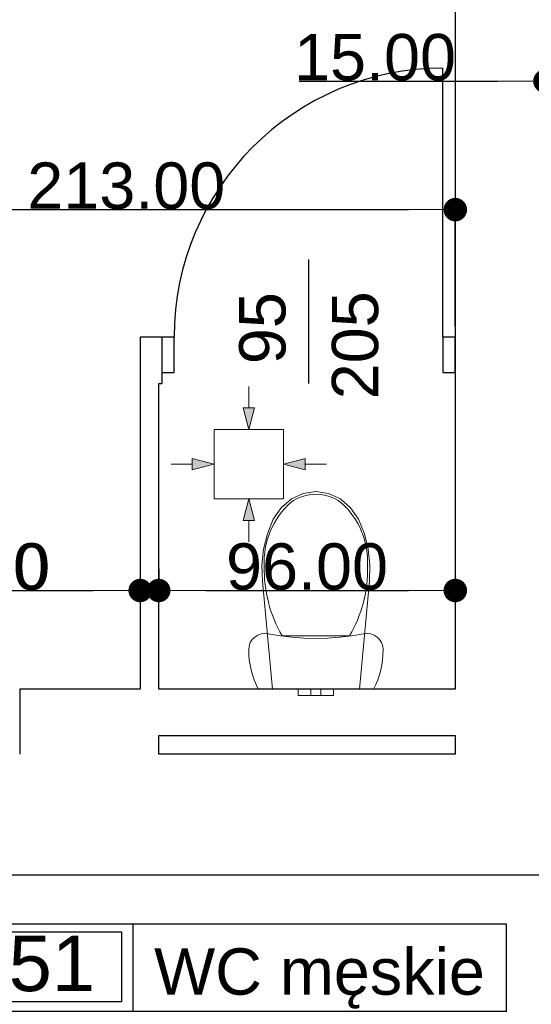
# Model space of a CAD drawing. Header units: millimetres. Extents: x -175445 to -20415, y -559200 to 231527.
# Tile 228 of 256: x -142931 to -141275, y -42838 to -39651. Entities that reach past the tile are written whole.
import ezdxf
from ezdxf.enums import TextEntityAlignment as Align

# ---------------------------------------------------------------- set-up
doc = ezdxf.new("R2010")
doc.units = ezdxf.units.MM
doc.header["$MEASUREMENT"] = 0
for name, color, linetype in [('Drzwi', 7, 'Continuous'), ('Linia', 7, 'Continuous'), ('Obiekt', 7, 'Continuous'), ('Strefa', 7, 'Continuous'), ('Strop', 7, 'Continuous'), ('Słup', 7, 'Continuous'), ('Wymiary', 63, 'Continuous'), ('Ściana', 7, 'Continuous')]:
    doc.layers.add(name, color=color, linetype=linetype)
doc.styles.add('Arial', font='txt')
doc.dimstyles.new('GENERATED_STYLE__1', dxfattribs={"dimtxt": 150, "dimasz": 152, "dimexe": 0.18, "dimexo": 0, "dimgap": 0.09, "dimtad": 1, "dimtih": 1, "dimtoh": 1, "dimlfac": 0.1, "dimzin": 0, "dimdsep": 46, "dimtxsty": 'Arial', "dimblk": 'ARROWHEAD_11', "dimblk1": 'ARROWHEAD_11', "dimblk2": 'ARROWHEAD_11', "dimcen": 0.09, "dimclrd": 114, "dimclre": 114, "dimclrt": 114, "dimazin": 0, "dimtfac": 1, "dimtdec": 4, "dimtmove": 0, "dimatfit": 3, "dimfxl": 1, "dimtolj": 1, "dimtzin": 0, "dimarcsym": 0})

# ---------------------------------------------------------------- blocks, each defined once
blk = doc.blocks.new('WC męskie_2_51_54', base_point=(-136871.7, 14197.5))
at = {"layer": 'Strefa'}
for p, q in [((-137605.7, 14480.3), (-135663.5, 14480.3)), ((-137605.7, 13961.8), (-137605.7, 14480.3)), ((-136871.7, 14480.3), (-136871.7, 13961.8)), ((-135663.5, 14480.3), (-135663.5, 13961.8)), ((-137569, 14454.4), (-136908.4, 14454.4)), ((-137569, 14228.1), (-137569, 14454.4)), ((-136908.4, 14454.4), (-136908.4, 14228.1)), ((-136908.4, 14228.1), (-137569, 14228.1)), ((-137605.7, 14197.5), (-135663.5, 14197.5)), ((-135663.5, 13961.8), (-137605.7, 13961.8))]:
    blk.add_line(p, q, dxfattribs=at)
at = {"layer": 'Strefa', "style": 'Arial'}
for tag, height, p in [('ROOM_NUMBER', 180, (-137238.7, 14352.4)), ('ROOM_NAME', 150, (-136267.6, 14325.9)), ('ROOM_CALC_AREA', 150, (-137238.7, 14085.4)), ('floor_f', 150, (-136267.6, 14078.4))]:
    blk.add_attdef(tag, text='', height=height, dxfattribs=at).set_placement(p, align=Align.MIDDLE_CENTER)
blk = doc.blocks.new('ARROWHEAD_11')
at = {"color": 0, "linetype": 'Continuous', "lineweight": 0}
blk.add_line((0, 0), (-1, 0), dxfattribs=at)
at = {"color": 0, "linetype": 'Continuous', "lineweight": 0, "const_width": 0.25, "flags": 128}
blk.add_lwpolyline([(-0.125, 0, 1), (0.125, 0, 1)], format="xyb", close=True, dxfattribs=at)
blk = doc.blocks.new('*D2555')
at = {"layer": 'Defpoints', "color": 0}
for p in [(-141510.7, -37588.1), (-141510.7, -38058.5), (-143650.7, -39738.1)]:
    blk.add_point(p, dxfattribs=at)
at = {"layer": 'Wymiary', "color": 114, "lineweight": -2}
for p, q in [((-141510.7, -37588.1), (-141510.7, -38058.7)), ((-143650.7, -39738.1), (-143650.7, -38058.3)), ((-143498.7, -38058.5), (-141662.7, -38058.5))]:
    blk.add_line(p, q, dxfattribs=at)
at = {"layer": 'Wymiary', "color": 114, "lineweight": -2, "xscale": 152, "yscale": 152, "zscale": 152, "rotation": 180}
blk.add_blockref('ARROWHEAD_11', (-143650.7, -38058.5), dxfattribs=at)
at = {"layer": 'Wymiary', "color": 114, "lineweight": -2, "xscale": 152, "yscale": 152, "zscale": 152}
blk.add_blockref('ARROWHEAD_11', (-141510.7, -38058.5), dxfattribs=at)
at = {"layer": 'Wymiary', "color": 114, "lineweight": 13, "insert": (-142580.7, -37981.8), "char_height": 150, "attachment_point": 5, "style": 'Arial'}
blk.add_mtext('\\A1;214.00', dxfattribs=at)
blk = doc.blocks.new('*D2560')
at = {"layer": 'Defpoints', "color": 0}
for p in [(-143650.7, -39738.1), (-142540.7, -41428.1), (-142540.7, -41498.4)]:
    blk.add_point(p, dxfattribs=at)
at = {"layer": 'Wymiary', "color": 114, "lineweight": -2}
for p, q in [((-143650.7, -39738.1), (-143650.7, -41498.6)), ((-142540.7, -41428.1), (-142540.7, -41498.6)), ((-143498.7, -41498.4), (-142692.7, -41498.4))]:
    blk.add_line(p, q, dxfattribs=at)
at = {"layer": 'Wymiary', "color": 114, "lineweight": -2, "xscale": 152, "yscale": 152, "zscale": 152, "rotation": 180}
blk.add_blockref('ARROWHEAD_11', (-143650.7, -41498.4), dxfattribs=at)
at = {"layer": 'Wymiary', "color": 114, "lineweight": -2, "xscale": 152, "yscale": 152, "zscale": 152}
blk.add_blockref('ARROWHEAD_11', (-142540.7, -41498.4), dxfattribs=at)
at = {"layer": 'Wymiary', "color": 114, "lineweight": 13, "insert": (-143152.6, -41421.8), "char_height": 150, "attachment_point": 5, "style": 'Arial'}
blk.add_mtext('\\A1;111.00', dxfattribs=at)
blk = doc.blocks.new('*D2561')
at = {"layer": 'Defpoints', "color": 0}
for p in [(-142540.7, -41428.1), (-142480.7, -41428.1), (-142480.7, -41498.4)]:
    blk.add_point(p, dxfattribs=at)
at = {"layer": 'Wymiary', "color": 114, "lineweight": -2}
for p, q in [((-142540.7, -41428.1), (-142540.7, -41498.6)), ((-142480.7, -41428.1), (-142480.7, -41498.6)), ((-143234.8, -41498.4), (-142844.7, -41498.4)), ((-142844.7, -41498.4), (-142692.7, -41498.4)), ((-142540.7, -41498.4), (-142480.7, -41498.4)), ((-142328.7, -41498.4), (-142176.7, -41498.4))]:
    blk.add_line(p, q, dxfattribs=at)
at = {"layer": 'Wymiary', "color": 114, "lineweight": -2, "xscale": 152, "yscale": 152, "zscale": 152}
blk.add_blockref('ARROWHEAD_11', (-142540.7, -41498.4), dxfattribs=at)
at = {"layer": 'Wymiary', "color": 114, "lineweight": -2, "xscale": 152, "yscale": 152, "zscale": 152, "rotation": 180}
blk.add_blockref('ARROWHEAD_11', (-142480.7, -41498.4), dxfattribs=at)
at = {"layer": 'Wymiary', "color": 114, "lineweight": 13, "insert": (-143039.8, -41421.8), "char_height": 150, "attachment_point": 5, "style": 'Arial'}
blk.add_mtext('\\A1;6.00', dxfattribs=at)
blk = doc.blocks.new('*D2562')
at = {"layer": 'Defpoints', "color": 0}
for p in [(-141520.7, -40643.1), (-142480.7, -41428.1), (-141520.7, -41498.4)]:
    blk.add_point(p, dxfattribs=at)
at = {"layer": 'Wymiary', "color": 114, "lineweight": -2}
for p, q in [((-141520.7, -40643.1), (-141520.7, -41498.6)), ((-142480.7, -41428.1), (-142480.7, -41498.6)), ((-142328.7, -41498.4), (-141672.7, -41498.4))]:
    blk.add_line(p, q, dxfattribs=at)
at = {"layer": 'Wymiary', "color": 114, "lineweight": -2, "xscale": 152, "yscale": 152, "zscale": 152, "rotation": 180}
blk.add_blockref('ARROWHEAD_11', (-142480.7, -41498.4), dxfattribs=at)
at = {"layer": 'Wymiary', "color": 114, "lineweight": -2, "xscale": 152, "yscale": 152, "zscale": 152}
blk.add_blockref('ARROWHEAD_11', (-141520.7, -41498.4), dxfattribs=at)
at = {"layer": 'Wymiary', "color": 114, "lineweight": 13, "insert": (-142000.7, -41421.8), "char_height": 150, "attachment_point": 5, "style": 'Arial'}
blk.add_mtext('\\A1;96.00', dxfattribs=at)
blk = doc.blocks.new('*D2566')
at = {"layer": 'Defpoints', "color": 0}
for p in [(-143650.7, -39738.1), (-141520.7, -40265.9), (-141520.7, -40643.1)]:
    blk.add_point(p, dxfattribs=at)
at = {"layer": 'Wymiary', "color": 114, "lineweight": -2}
for p, q in [((-143650.7, -39738.1), (-143650.7, -40266.1)), ((-143498.7, -40265.9), (-141672.7, -40265.9)), ((-141520.7, -40643.1), (-141520.7, -40265.8))]:
    blk.add_line(p, q, dxfattribs=at)
at = {"layer": 'Wymiary', "color": 114, "lineweight": -2, "xscale": 152, "yscale": 152, "zscale": 152, "rotation": 180}
blk.add_blockref('ARROWHEAD_11', (-143650.7, -40265.9), dxfattribs=at)
at = {"layer": 'Wymiary', "color": 114, "lineweight": -2, "xscale": 152, "yscale": 152, "zscale": 152}
blk.add_blockref('ARROWHEAD_11', (-141520.7, -40265.9), dxfattribs=at)
at = {"layer": 'Wymiary', "color": 114, "lineweight": 13, "insert": (-142585.7, -40189.2), "char_height": 150, "attachment_point": 5, "style": 'Arial'}
blk.add_mtext('\\A1;213.00', dxfattribs=at)
blk = doc.blocks.new('*D2570')
at = {"layer": 'Defpoints', "color": 0}
for p in [(-142920.7, -39408.1), (-142920.7, -39555.8), (-143650.7, -39738.1)]:
    blk.add_point(p, dxfattribs=at)
at = {"layer": 'Wymiary', "color": 114, "lineweight": -2}
for p, q in [((-142920.7, -39408.1), (-142920.7, -39555.9)), ((-143650.7, -39738.1), (-143650.7, -39555.6)), ((-143498.7, -39555.8), (-143072.7, -39555.8))]:
    blk.add_line(p, q, dxfattribs=at)
at = {"layer": 'Wymiary', "color": 114, "lineweight": -2, "xscale": 152, "yscale": 152, "zscale": 152, "rotation": 180}
blk.add_blockref('ARROWHEAD_11', (-143650.7, -39555.8), dxfattribs=at)
at = {"layer": 'Wymiary', "color": 114, "lineweight": -2, "xscale": 152, "yscale": 152, "zscale": 152}
blk.add_blockref('ARROWHEAD_11', (-142920.7, -39555.8), dxfattribs=at)
at = {"layer": 'Wymiary', "color": 114, "lineweight": 13, "insert": (-143285.7, -39479), "char_height": 150, "attachment_point": 5, "style": 'Arial'}
blk.add_mtext('\\A1;73.00', dxfattribs=at)
blk = doc.blocks.new('*D2573')
at = {"layer": 'Defpoints', "color": 0}
for p in [(-141230.7, -39588.1), (-141080.7, -39588.1), (-141080.7, -39850.1)]:
    blk.add_point(p, dxfattribs=at)
at = {"layer": 'Wymiary', "color": 114, "lineweight": -2}
for p, q in [((-141230.7, -39588.1), (-141230.7, -39850.3)), ((-141080.7, -39588.1), (-141080.7, -39850.3)), ((-142026.4, -39850.1), (-141534.7, -39850.1)), ((-141534.7, -39850.1), (-141382.7, -39850.1)), ((-141230.7, -39850.1), (-141080.7, -39850.1)), ((-140928.7, -39850.1), (-140776.7, -39850.1))]:
    blk.add_line(p, q, dxfattribs=at)
at = {"layer": 'Wymiary', "color": 114, "lineweight": -2, "xscale": 152, "yscale": 152, "zscale": 152}
blk.add_blockref('ARROWHEAD_11', (-141230.7, -39850.1), dxfattribs=at)
at = {"layer": 'Wymiary', "color": 114, "lineweight": -2, "xscale": 152, "yscale": 152, "zscale": 152, "rotation": 180}
blk.add_blockref('ARROWHEAD_11', (-141080.7, -39850.1), dxfattribs=at)
at = {"layer": 'Wymiary', "color": 114, "lineweight": 13, "insert": (-141780.6, -39773.4), "char_height": 150, "attachment_point": 5, "style": 'Arial'}
blk.add_mtext('\\A1;15.00', dxfattribs=at)
blk = doc.blocks.new('*D3057')
at = {"layer": 'Defpoints', "color": 0}
for p in [(-141040.7, -42218.1), (-146230.7, -42418.1), (-141040.7, -42981.1)]:
    blk.add_point(p, dxfattribs=at)
at = {"layer": 'Wymiary', "color": 114, "lineweight": -2}
for p, q in [((-141040.7, -42218.1), (-141040.7, -42981.2)), ((-146230.7, -42418.1), (-146230.7, -42981.2)), ((-146078.7, -42981.1), (-141192.7, -42981.1))]:
    blk.add_line(p, q, dxfattribs=at)
at = {"layer": 'Wymiary', "color": 114, "lineweight": -2, "xscale": 152, "yscale": 152, "zscale": 152, "rotation": 180}
blk.add_blockref('ARROWHEAD_11', (-146230.7, -42981.1), dxfattribs=at)
at = {"layer": 'Wymiary', "color": 114, "lineweight": -2, "xscale": 152, "yscale": 152, "zscale": 152}
blk.add_blockref('ARROWHEAD_11', (-141040.7, -42981.1), dxfattribs=at)
at = {"layer": 'Wymiary', "color": 114, "lineweight": 13, "insert": (-143635.7, -42904.4), "char_height": 150, "attachment_point": 5, "style": 'Arial'}
blk.add_mtext('\\A1;519.00', dxfattribs=at)
blk = doc.blocks.new('*D3094')
at = {"layer": 'Defpoints', "color": 0}
for p in [(-102540.7, -42028.1), (-146230.7, -42418.1), (-102540.7, -43439.7)]:
    blk.add_point(p, dxfattribs=at)
at = {"layer": 'Wymiary', "color": 114, "lineweight": -2}
for p, q in [((-102540.7, -42028.1), (-102540.7, -43439.9)), ((-146230.7, -42418.1), (-146230.7, -43439.9)), ((-146078.7, -43439.7), (-102692.7, -43439.7))]:
    blk.add_line(p, q, dxfattribs=at)
at = {"layer": 'Wymiary', "color": 114, "lineweight": -2, "xscale": 152, "yscale": 152, "zscale": 152, "rotation": 180}
blk.add_blockref('ARROWHEAD_11', (-146230.7, -43439.7), dxfattribs=at)
at = {"layer": 'Wymiary', "color": 114, "lineweight": -2, "xscale": 152, "yscale": 152, "zscale": 152}
blk.add_blockref('ARROWHEAD_11', (-102540.7, -43439.7), dxfattribs=at)
at = {"layer": 'Wymiary', "color": 114, "lineweight": 13, "insert": (-124385.7, -43363), "char_height": 150, "attachment_point": 5, "style": 'Arial'}
blk.add_mtext('\\A1;4369.00', dxfattribs=at)
blk = doc.blocks.new('*D3101')
at = {"layer": 'Defpoints', "color": 0}
for p in [(-146230.7, -42418.1), (-102220.7, -42418.1), (-102220.7, -43898.4)]:
    blk.add_point(p, dxfattribs=at)
at = {"layer": 'Wymiary', "color": 114, "lineweight": -2}
for p, q in [((-146230.7, -42418.1), (-146230.7, -43898.5)), ((-102220.7, -42418.1), (-102220.7, -43898.5)), ((-146078.7, -43898.4), (-102372.7, -43898.4))]:
    blk.add_line(p, q, dxfattribs=at)
at = {"layer": 'Wymiary', "color": 114, "lineweight": -2, "xscale": 152, "yscale": 152, "zscale": 152, "rotation": 180}
blk.add_blockref('ARROWHEAD_11', (-146230.7, -43898.4), dxfattribs=at)
at = {"layer": 'Wymiary', "color": 114, "lineweight": -2, "xscale": 152, "yscale": 152, "zscale": 152}
blk.add_blockref('ARROWHEAD_11', (-102220.7, -43898.4), dxfattribs=at)
at = {"layer": 'Wymiary', "color": 114, "lineweight": 13, "insert": (-124225.7, -43821.7), "char_height": 150, "attachment_point": 5, "style": 'Arial'}
blk.add_mtext('\\A1;4401.00', dxfattribs=at)
blk = doc.blocks.new('*D3104')
at = {"layer": 'Defpoints', "color": 0}
for p in [(-171146.4, -21885.2), (-73250.7, -36498.1), (-73250.7, -44436.1)]:
    blk.add_point(p, dxfattribs=at)
at = {"layer": 'Wymiary', "color": 114, "lineweight": -2}
for p, q in [((-171146.4, -21885.2), (-171146.4, -44436.3)), ((-73250.7, -36498.1), (-73250.7, -44436.3)), ((-170994.4, -44436.1), (-73402.7, -44436.1))]:
    blk.add_line(p, q, dxfattribs=at)
at = {"layer": 'Wymiary', "color": 114, "lineweight": -2, "xscale": 152, "yscale": 152, "zscale": 152, "rotation": 180}
blk.add_blockref('ARROWHEAD_11', (-171146.4, -44436.1), dxfattribs=at)
at = {"layer": 'Wymiary', "color": 114, "lineweight": -2, "xscale": 152, "yscale": 152, "zscale": 152}
blk.add_blockref('ARROWHEAD_11', (-73250.7, -44436.1), dxfattribs=at)
at = {"layer": 'Wymiary', "color": 114, "lineweight": 13, "insert": (-122198.5, -44359.4), "char_height": 150, "attachment_point": 5, "style": 'Arial'}
blk.add_mtext('\\A1;9790', dxfattribs=at)

msp = doc.modelspace()

# ---------------------------------------------------------------- hatches: boundary and pattern name
at = {"layer": 'Linia', "linetype": 'Continuous', "lineweight": 13}
for points in [[(-142189.091, -40976.951), (-142170.247, -40907), (-142207.747, -40906.95)], [(-142302.041, -41089.451), (-142372.017, -41070.701), (-142372.017, -41108.201)], [(-142076.741, -41089.451), (-142006.765, -41108.201), (-142006.765, -41070.701)], [(-142189.091, -41201.951), (-142207.747, -41271.952), (-142170.247, -41271.902)]]:
    msp.add_hatch(color=150, dxfattribs=at).paths.add_polyline_path(points)

# ---------------------------------------------------------------- linework, layer by layer
at = {"layer": 'Drzwi'}
for p, q in [((-141560.722, -40678.06), (-141560.722, -39808.06)), ((-142430.722, -40678.06), (-142470.722, -40678.06)), ((-142470.722, -40678.06), (-142470.722, -40793.06)), ((-142470.722, -40678.06), (-142470.722, -40793.06)), ((-142430.722, -40793.06), (-142430.722, -40678.06)), ((-141520.722, -40678.06), (-141560.722, -40678.06)), ((-141560.722, -40678.06), (-141560.722, -40793.06)), ((-141520.722, -40793.06), (-141520.722, -40678.06)), ((-141520.722, -40678.06), (-141520.722, -40793.06)), ((-142470.722, -40793.06), (-142430.722, -40793.06)), ((-141560.722, -40793.06), (-141520.722, -40793.06))]:
    msp.add_line(p, q, dxfattribs=at)
msp.add_arc((-141560.722, -40678.06), 870, 90, 180, dxfattribs=at)
at = {"layer": 'Linia', "color": 150, "lineweight": 13}
for p, q in [((-142188.905, -40838.06), (-142188.997, -40906.975)), ((-142189.091, -40976.951), (-142207.747, -40906.95)), ((-142207.747, -40906.95), (-142170.247, -40907)), ((-142189.091, -40976.951), (-142170.247, -40907)), ((-142076.741, -40977.101), (-142301.741, -40977.101)), ((-142301.741, -40977.101), (-142301.741, -41201.801)), ((-142076.741, -41201.801), (-142076.741, -40977.101)), ((-142302.041, -41089.451), (-142372.017, -41070.701)), ((-142372.017, -41108.201), (-142372.017, -41070.701)), ((-142076.741, -41089.451), (-142006.765, -41070.701)), ((-142006.765, -41070.701), (-142006.765, -41108.201)), ((-142440.932, -41089.451), (-142372.017, -41089.451)), ((-142302.041, -41089.451), (-142372.017, -41108.201)), ((-142076.741, -41089.451), (-142006.765, -41108.201)), ((-141937.85, -41089.451), (-142006.765, -41089.451)), ((-142301.741, -41202.101), (-142076.741, -41202.101)), ((-142189.091, -41201.951), (-142207.747, -41271.952)), ((-142189.091, -41201.951), (-142170.247, -41271.902)), ((-142170.247, -41271.902), (-142207.747, -41271.952)), ((-142188.905, -41340.841), (-142188.997, -41271.927))]:
    msp.add_line(p, q, dxfattribs=at)
at = {"layer": 'Obiekt'}
msp.add_line((-141995.722, -40426.682), (-141995.722, -40828.06), dxfattribs=at)
at = {"layer": 'Obiekt', "color": 8, "lineweight": 5}
for p, q in [((-142012.973, -41184.277), (-142051.281, -41202.237)), ((-141971.924, -41178.06), (-142012.973, -41184.277)), ((-141971.925, -41186.7), (-141971.924, -41186.7)), ((-141930.876, -41184.277), (-141971.924, -41178.06)), ((-141892.567, -41202.237), (-141930.876, -41184.277)), ((-142084.324, -41230.755), (-142109.922, -41267.95)), ((-142051.281, -41202.237), (-142084.324, -41230.755)), ((-142053, -41213.51), (-142053.001, -41213.511)), ((-141859.524, -41230.755), (-141892.567, -41202.237)), ((-141833.927, -41267.95), (-141859.524, -41230.755)), ((-142109.922, -41267.95), (-142128.943, -41314.888)), ((-141814.906, -41314.888), (-141833.927, -41267.95)), ((-142128.943, -41314.888), (-142141.348, -41364.635)), ((-141802.501, -41364.635), (-141814.906, -41314.888)), ((-142141.348, -41364.635), (-142146.836, -41415.981)), ((-141797.013, -41415.981), (-141802.501, -41364.635)), ((-142146.836, -41415.981), (-142145.273, -41467.677)), ((-141798.576, -41467.677), (-141797.013, -41415.981)), ((-142145.273, -41467.677), (-142112.899, -41818.06)), ((-141830.949, -41818.06), (-141798.576, -41467.677)), ((-142160.387, -41642.608), (-142170.132, -41648.914)), ((-142149.494, -41638.595), (-142160.387, -41642.608)), ((-142137.986, -41637.071), (-142149.494, -41638.595)), ((-142126.424, -41638.11), (-142137.986, -41637.071)), ((-142088.14, -41644.892), (-142126.424, -41638.11)), ((-142049.564, -41649.748), (-142088.14, -41644.892)), ((-142080.866, -41645.017), (-141971.924, -41645.017)), ((-141971.924, -41645.017), (-141862.983, -41645.017)), ((-141855.709, -41644.892), (-141894.285, -41649.748)), ((-141817.425, -41638.11), (-141855.709, -41644.892)), ((-141805.863, -41637.071), (-141817.425, -41638.11)), ((-141794.354, -41638.595), (-141805.863, -41637.071)), ((-141783.462, -41642.608), (-141794.354, -41638.595)), ((-141773.717, -41648.914), (-141783.462, -41642.608)), ((-142188.142, -41678.05), (-142189.425, -41689.584)), ((-142184.357, -41667.078), (-142188.142, -41678.05)), ((-142178.254, -41657.206), (-142184.357, -41667.078)), ((-142170.132, -41648.914), (-142178.254, -41657.206)), ((-142010.793, -41652.667), (-142049.564, -41649.748)), ((-141971.924, -41653.641), (-142010.793, -41652.667)), ((-141933.056, -41652.667), (-141971.924, -41653.641)), ((-141894.285, -41649.748), (-141933.056, -41652.667)), ((-141765.595, -41657.206), (-141773.717, -41648.914)), ((-141759.492, -41667.078), (-141765.595, -41657.206)), ((-141755.707, -41678.05), (-141759.492, -41667.078)), ((-141754.424, -41689.584), (-141755.707, -41678.05)), ((-142189.425, -41689.584), (-142188.936, -41706.239)), ((-142188.936, -41706.239), (-142187.471, -41722.838)), ((-141756.378, -41722.838), (-141754.913, -41706.239)), ((-141754.913, -41706.239), (-141754.424, -41689.584)), ((-142187.471, -41722.838), (-142185.034, -41739.321)), ((-142185.034, -41739.321), (-142181.635, -41755.634)), ((-141762.214, -41755.634), (-141758.814, -41739.321)), ((-141758.814, -41739.321), (-141756.378, -41722.838)), ((-142181.635, -41755.634), (-142177.285, -41771.719)), ((-142177.285, -41771.719), (-142171.998, -41787.521)), ((-141771.85, -41787.521), (-141766.564, -41771.719)), ((-141766.564, -41771.719), (-141762.214, -41755.634)), ((-142171.998, -41787.521), (-142165.794, -41802.986)), ((-142165.794, -41802.986), (-142158.693, -41818.06)), ((-141785.156, -41818.06), (-141778.055, -41802.986)), ((-141778.055, -41802.986), (-141771.85, -41787.521)), ((-142158.693, -41818.06), (-141785.156, -41818.06)), ((-142112.899, -41818.06), (-141830.949, -41818.06)), ((-142012.229, -41818.06), (-142028.924, -41818.06)), ((-142028.924, -41818.06), (-142028.924, -41838.06)), ((-141987.924, -41818.06), (-142012.229, -41818.06)), ((-141983.238, -41818.06), (-141987.924, -41818.06)), ((-141987.924, -41818.06), (-141987.924, -41838.06)), ((-141971.924, -41818.06), (-141983.238, -41818.06)), ((-141960.611, -41818.06), (-141971.924, -41818.06)), ((-141955.924, -41818.06), (-141960.611, -41818.06)), ((-141955.924, -41818.06), (-141955.924, -41838.06)), ((-141931.619, -41818.06), (-141955.924, -41818.06)), ((-141914.924, -41818.06), (-141931.619, -41818.06)), ((-141914.924, -41818.06), (-141914.924, -41838.06)), ((-142012.229, -41838.06), (-142028.924, -41838.06)), ((-141987.924, -41838.06), (-142012.229, -41838.06)), ((-141983.238, -41838.06), (-141987.924, -41838.06)), ((-141971.924, -41838.06), (-141983.238, -41838.06)), ((-141960.611, -41838.06), (-141971.924, -41838.06)), ((-141955.924, -41838.06), (-141960.611, -41838.06)), ((-141931.619, -41838.06), (-141955.924, -41838.06)), ((-141914.924, -41838.06), (-141931.619, -41838.06))]:
    msp.add_line(p, q, dxfattribs=at)
for centre, radius, start, end in [((-141971.112, -41325.302), 138.562, 90.335594, 126.222811), ((-141972.737, -41325.305), 138.565, 53.777196, 89.664414), ((-141882.464, -41405.757), 256.976, 131.575502, 183.195152), ((-142061.385, -41405.757), 256.976, 356.804848, 48.424498), ((-141713.829, -41430.124), 425.383, 178.646069, 210.348234), ((-142230.02, -41430.124), 425.383, 329.651766, 1.353931)]:
    msp.add_arc(centre, radius, start, end, dxfattribs=at)
for p in [(-141890.848, -41213.511), (-142138.961, -41420.076), (-141804.888, -41420.076), (-142080.866, -41645.017)]:
    msp.add_point(p, dxfattribs=at)
at = {"layer": 'Strop', "flags": 128}
msp.add_lwpolyline([(-131693.029, -12962.088), (-135966.978, -12760.08, 0.0060186), (-138659.263, -12714.081, 0.04841545), (-160181.183, -14683.38, 0.00002607), (-160190.765, -14695.389), (-160190.765, -20716.639), (-166565.761, -20718.06), (-167010.777, -20718.06), (-164549.574, -22964.408), (-166747.245, -25372.279), (-165476.279, -26532.293), (-164319.332, -25264.688), (-164039.215, -25520.351), (-147240.722, -40852.382), (-147240.722, -42418.022), (-145950.766, -42418.022), (-102220.766, -42418.022)], format="xyb", dxfattribs=at)
at = {"layer": 'Słup'}
for p, q in [((-142930.722, -41818.06), (-142930.722, -42028.06)), ((-142540.722, -41818.06), (-142930.722, -41818.06))]:
    msp.add_line(p, q, dxfattribs=at)
at = {"layer": 'Ściana'}
for p, q in [((-142470.722, -40678.06), (-142470.722, -40793.06)), ((-141520.722, -40678.06), (-141520.722, -40793.06)), ((-142470.722, -40793.06), (-142470.722, -40828.06)), ((-141520.722, -40793.06), (-141520.722, -40828.06))]:
    msp.add_line(p, q, dxfattribs=at)
at = {"layer": 'Ściana', "flags": 128}
for points in [[(-141520.722, -39408.06), (-141520.722, -40678.06)], [(-142470.722, -40678.06), (-142540.722, -40678.06)], [(-142540.722, -40678.06), (-142540.722, -40828.06)], [(-142540.722, -40828.06), (-142540.722, -41818.06)], [(-142480.722, -40828.06), (-142470.722, -40828.06)], [(-142480.722, -41818.06), (-142480.722, -40828.06)], [(-141520.722, -40828.06), (-141520.722, -41818.06)], [(-141520.722, -41818.06), (-142480.722, -41818.06)], [(-142480.722, -42028.06), (-142480.722, -41968.06)], [(-142480.722, -41968.06), (-141520.722, -41968.06)], [(-141520.722, -41968.06), (-141520.722, -42028.06)], [(-141520.722, -42028.06), (-142480.722, -42028.06)], [(-142980.722, -42418.06), (-140990.722, -42418.06)]]:
    msp.add_lwpolyline(points, dxfattribs=at)

# ---------------------------------------------------------------- block references
at = {"layer": 'Strefa'}
ref = msp.add_blockref('WC męskie_2_51_54', (-142564.403, -42859.86), dxfattribs=at)
ref.add_attrib('ROOM_NAME', 'WC męskie', dxfattribs={"color": 7, "height": 150, "style": 'Arial'}).set_placement((-141960.322, -42731.459), align=Align.MIDDLE_CENTER)
ref.add_attrib('ROOM_NUMBER', '2/51', dxfattribs={"color": 7, "height": 180, "style": 'Arial'}).set_placement((-142931.424, -42704.912), align=Align.MIDDLE_CENTER)
ref.add_attrib('ROOM_CALC_AREA', '5,3 m2', dxfattribs={"color": 7, "height": 150, "style": 'Arial'}).set_placement((-142931.424, -42971.914), align=Align.MIDDLE_CENTER)
ref.add_attrib('floor_f', 'płytki ceram.', dxfattribs={"color": 7, "height": 150, "style": 'Arial'}).set_placement((-141960.322, -42978.959), align=Align.MIDDLE_CENTER)

# ---------------------------------------------------------------- texts
at = {"layer": 'Obiekt', "char_height": 150, "attachment_point": 7, "rotation": 90, "style": 'Arial'}
for s, insert in [('\\A1;{\\fArial|b0|i0|c238|p38;95}', (-142068.254, -40765.892)), ('\\A1;{\\fArial|b0|i0|c238|p38;205}', (-141768.254, -40879.721))]:
    msp.add_mtext(s, dxfattribs=dict(at, insert=insert))

# ---------------------------------------------------------------- dimensions: what is measured, and where the dimension line sits
at = {"layer": 'Wymiary', "color": 114, "lineweight": 13}
dim = msp.add_linear_dim(base=(-73250.715, -44436.085), p1=(-171146.377, -21885.197), p2=(-73250.715, -36498.101), text='9790', dimstyle='GENERATED_STYLE__1', dxfattribs=at)
dim.commit()
dim.dimension.update_dxf_attribs({"geometry": '*D3104', "text_midpoint": (-122198.546, -44436.085), "dimtype": 160})
for base, p1, p2, picture, middle in [((-141510.722, -38058.509), (-143650.722, -39738.06), (-141510.722, -37588.06), '*D2555', (-142580.722, -38058.509)), ((-142920.722, -39555.755), (-143650.722, -39738.06), (-142920.722, -39408.06), '*D2570', (-143285.722, -39555.755)), ((-141080.722, -39850.073), (-141230.722, -39588.06), (-141080.722, -39588.06), '*D2573', (-141780.583, -39850.073)), ((-142540.722, -41498.446), (-143650.722, -39738.06), (-142540.722, -41428.06), '*D2560', (-143152.636, -41498.446)), ((-141520.722, -40265.937), (-143650.722, -39738.06), (-141520.722, -40643.06), '*D2566', (-142585.722, -40265.937)), ((-141520.722, -41498.446), (-142480.722, -41428.06), (-141520.722, -40643.06), '*D2562', (-142000.722, -41498.446)), ((-142480.722, -41498.446), (-142540.722, -41428.06), (-142480.722, -41428.06), '*D2561', (-143039.781, -41498.446)), ((-102540.722, -43439.707), (-146230.722, -42418.06), (-102540.722, -42028.06), '*D3094', (-124385.722, -43439.707)), ((-141040.722, -42981.057), (-146230.722, -42418.06), (-141040.722, -42218.06), '*D3057', (-143635.722, -42981.057)), ((-102220.722, -43898.357), (-146230.722, -42418.06), (-102220.722, -42418.06), '*D3101', (-124225.722, -43898.357))]:
    dim = msp.add_linear_dim(base=base, p1=p1, p2=p2, dimstyle='GENERATED_STYLE__1', dxfattribs=at)
    dim.commit()
    dim.dimension.update_dxf_attribs({"geometry": picture, "text_midpoint": middle, "dimtype": 160})

doc.saveas('drawing.dxf')
